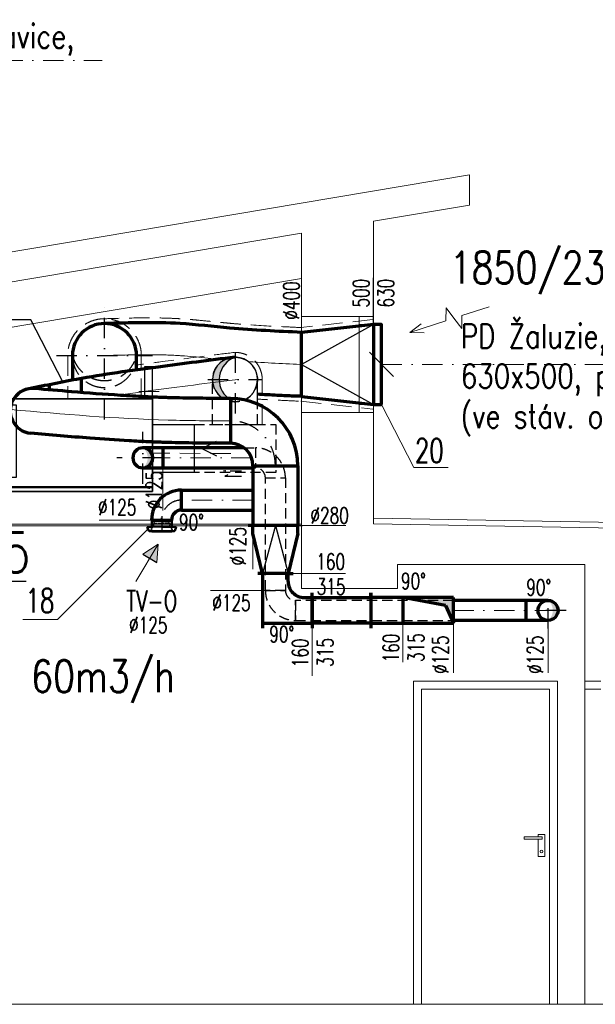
# Model space of a CAD drawing. Header units: millimetres. Extents: x -17045 to 252927, y -178787 to -18768.
# Tile 45 of 46: x 242824 to 246419, y -95563 to -89412. Entities that reach past the tile are written whole.
import ezdxf
from ezdxf.enums import TextEntityAlignment as Align

# ---------------------------------------------------------------- set-up
doc = ezdxf.new("R2010")
doc.units = ezdxf.units.MM
doc.header["$LTSCALE"] = 10
for name, pattern in [('DASHDOT', [25.4, 12.7, -6.35, 0, -6.35]), ('DASHED', [19.049999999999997, 12.7, -6.35]), ('GESTRICHELT', [0.75, 0.5, -0.25]), ('STRICHPUNKT', [25.4, 12.7, -6.35, 0, -6.35])]:
    doc.linetypes.add(name, pattern=pattern)
for name, color, linetype, lineweight in [('1_pismo', 4, 'Continuous', 25), ('Popis1', 3, 'Continuous', 30), ('Potrubi_izolace1', 7, 'DASHED', 18), ('TB_23_UT_2NP_DSP', 7, 'Continuous', 5), ('V-sipky', 7, 'Continuous', 40), ('V-tvarovky', 1, 'Continuous', 70), ('V_FLEXI', 90, 'IZOLACE', 18), ('VZT rozměry', 6, 'Continuous', 30), ('VZT text', 100, 'Continuous', 30), ('VZT_BLOKY', 10, 'Continuous', 53), ('VZT_DIMENZE', 120, 'Continuous', 20), ('VZT_OSA', 255, 'DASHDOT', 13), ('VZT_pozice 02', 30, 'Continuous', 20)]:
    doc.layers.add(name, color=color, linetype=linetype, lineweight=lineweight)
for name, color, linetype in [('PDF_Geometrie', 7, 'Continuous'), ('POPISY', 7, 'Continuous'), ('PRIPOJOVACI_HRDLA', 7, 'Continuous'), ('VLASTNI_ZARIZENI', 7, 'Continuous'), ('VZT značky', 170, 'Continuous'), ('xref', 8, 'Continuous')]:
    doc.layers.add(name, color=color, linetype=linetype)
doc.styles.get("Standard").update_dxf_attribs({"font": 'simplex.shx', "width": 0.8})
doc.linetypes.add('IZOLACE', pattern='A,0.00254,-2.54,[134,ltypeshp.shx,S=2.54,R=0,X=-2.54,Y=0],-5.08,[134,ltypeshp.shx,S=2.54,R=180,X=2.54,Y=0],-2.54', length=10.16254)

# ---------------------------------------------------------------- blocks, each defined once
blk = doc.blocks.new('řez A-A')
at = {"layer": 'PDF_Geometrie', "color": 9, "lineweight": 9}
for p, q in [((58598.62824353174, -36759.92607780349), (50843.9199518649, -38060.98794392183)), ((58598.62674392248, -36947.3832568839), (58598.62824353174, -36759.92607780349)), ((57999.03586482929, -37047.98081113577), (58598.62674392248, -36947.3832568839)), ((57999.03110421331, -37643.07692337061), (57999.03586482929, -37047.98081113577)), ((54021.74949451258, -37715.27812072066), (57549.3422207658, -37123.42924120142)), ((57549.3422207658, -37123.42924120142), (57549.33806374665, -37643.07332594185)), ((54021.74722482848, -37998.99774711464), (57549.33995108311, -37407.14869132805)), ((57549.33806374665, -37643.07332594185), (57549.33326718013, -38242.6634002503)), ((57549.33806374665, -37643.07332594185), (57999.03110421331, -37643.07692337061)), ((57909.09281340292, -37643.07620388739), (57909.0880168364, -38242.66627819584)), ((57909.09241368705, -37693.04229314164), (57999.03070449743, -37693.04301262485)), ((57999.03110421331, -37643.07692337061), (57999.02630764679, -38242.66699767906)), ((57909.08841654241, -38192.70142284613), (57999.02670735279, -38192.70214232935)), ((57549.32447347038, -39341.91242799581), (57549.33326718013, -38242.6634002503)), ((57549.33326718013, -38242.6634002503), (57999.02630764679, -38242.66699767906)), ((57999.02630764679, -38242.66699767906), (57999.0210202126, -38903.61750109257)), ((57999.0210202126, -38903.61750109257), (57999.02074041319, -38938.59355203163)), ((61926.33541442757, -38972.20039201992), (57999.0210202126, -38903.61750109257)), ((57999.02074041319, -38938.59355203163), (61926.33513215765, -39007.48526513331)), ((58148.91574692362, -39192.01930936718), (58148.91454777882, -39341.9172245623)), ((59318.11705281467, -39192.0286626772), (58148.91574692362, -39192.01930936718)), ((59318.11121699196, -39921.52993445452), (59318.11705281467, -39192.0286626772)), ((58148.91454777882, -39341.9172245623), (57549.32447347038, -39341.91242799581)), ((58248.82576486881, -41940.14126802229), (58248.8419133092, -39921.52138057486)), ((58248.8419133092, -39921.52138057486), (59148.22693662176, -39921.52857542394)), ((58298.79185410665, -41940.14166773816), (58298.80760283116, -39971.4878695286)), ((58298.80760283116, -39971.4878695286), (59098.26044766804, -39971.49426494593)), ((59098.26044766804, -39971.49426494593), (59098.24469894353, -41940.14806315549)), ((59148.22693662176, -39921.52857542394), (59148.21078818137, -41940.14846287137)), ((59318.09506855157, -41940.14982190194), (59318.11121699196, -39921.52993445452)), ((59318.11081727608, -39971.49602369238), (59418.04176188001, -39971.49682311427)), ((59318.11121699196, -39921.52993445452), (59418.04216159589, -39921.53073387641)), ((58940.29904028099, -40908.89558629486), (58940.29915133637, -40895.01321844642)), ((58940.29915133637, -40895.01321844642), (59052.56253604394, -40895.01411652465)), ((59027.55428504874, -40895.01391646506), (59027.5544053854, -40879.97135017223)), ((59027.5544053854, -40879.97135017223), (59068.34872262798, -40879.97167651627)), ((59052.56253604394, -40895.01411652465), (59052.56242498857, -40908.89648437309)), ((59068.34872262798, -40879.97167651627), (59068.34762345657, -41017.37251694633)), ((59052.56242498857, -40908.89648437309), (58940.29904028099, -40908.89558629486)), ((59027.55330621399, -41017.37219060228), (59027.55417399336, -40908.89628431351)), ((59068.34762345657, -41017.37251694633), (59027.55330621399, -41017.37219060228)), ((49894.53833635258, -41940.07443586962), (59467.99192611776, -41940.15102103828))]:
    blk.add_line(p, q, dxfattribs=at)
blk.add_circle((59047.95060473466, -40985.43343430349), 8.292749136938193, dxfattribs=at)
blk = doc.blocks.new('*U175', base_point=(62.5, 0))
at = {"linetype": 'ByBlock', "lineweight": -2}
blk.add_hatch(color=0, dxfattribs=at).paths.add_polyline_path([(0, 62.5, 0.414213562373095), (-62.5, 0, 0.414213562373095), (0, -62.5, -0.4806248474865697)])
at = {"color": 2, "linetype": 'DASHDOT', "lineweight": 25}
for points in [[(0, 112.5), (0, -112.5)], [(-112.5, 0), (112.5, 0)]]:
    blk.add_lwpolyline(points, dxfattribs=at)
at = {"color": 0, "linetype": 'ByBlock', "lineweight": -2}
blk.add_circle((0, 0), 62.5, dxfattribs=at)
blk = doc.blocks.new('*U176', base_point=(160, 0))
at = {"color": 0, "linetype": 'ByBlock', "lineweight": -2}
for p, q in [((0, 515), (0, 200)), ((160, 515), (0, 515)), ((50, 465), (160, 515)), ((160, 200), (160, 515)), ((50, 465), (0, 200)), ((0, 200), (0, 0)), ((0, 200), (160, 200)), ((160, 0), (160, 200)), ((0, 0), (-30, 0)), ((0, 0), (160, 0)), ((160, 0), (190, 0))]:
    blk.add_line(p, q, dxfattribs=at)
at = {"color": 0, "lineweight": -2}
for points in [[(50, 465), (0, 515), (0, 200)], [(50, 465), (160, 515), (0, 515)], [(50, 465), (160, 515), (160, 515)]]:
    blk.add_solid(points, dxfattribs=at)
blk = doc.blocks.new('*U177', base_point=(260, 260))
at = {"color": 0, "linetype": 'ByBlock', "lineweight": -2}
for p, q in [((-50, 260), (-50, 290)), ((260, 260), (-50, 260)), ((-50, 100), (-50, 260)), ((-50, 260), (-50, 260)), ((260, -50), (260, 260)), ((0, 100), (-50, 100)), ((-50, 100), (-50, 70)), ((-50, 100), (-50, 100)), ((100, 0), (100, -50)), ((100, -50), (70, -50)), ((100, -50), (260, -50)), ((100, -50), (100, -50)), ((260, -50), (260, -50)), ((260, -50), (290, -50))]:
    blk.add_line(p, q, dxfattribs=at)
blk.add_arc((0, 0), 100, 0, 90, dxfattribs=at)
blk = doc.blocks.new('TV')
at = {"layer": 'TB_23_UT_2NP_DSP', "color": 180, "linetype": 'ByBlock', "lineweight": 50}
for p, q in [((9700.22131678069, 4314.383134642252), (9677.923341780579, 4304.364912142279)), ((9700.21305428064, 4311.438160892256), (9701.08805428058, 4311.438160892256)), ((9701.08805428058, 4286.262443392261), (9701.08805428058, 4311.438160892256)), ((9672.277220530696, 4282.767122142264), (9672.277220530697, 4223.720179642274)), ((9675.213054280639, 4288.349559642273), (9675.213054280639, 4300.57345714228)), ((9675.213054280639, 4223.762443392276), (9675.213054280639, 4288.113960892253)), ((9743.963054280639, 4286.262443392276), (9701.08805428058, 4286.262443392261)), ((9672.277220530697, 4164.757764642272), (9672.277220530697, 4223.804708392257)), ((9675.213054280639, 4223.762443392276), (9675.213054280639, 4159.410925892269)), ((9675.213054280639, 4159.175328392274), (9675.213054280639, 4146.951430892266)), ((9700.221316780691, 4133.141753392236), (9677.92334178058, 4143.159975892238)), ((9700.213054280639, 4136.086725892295), (9701.08805428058, 4136.086725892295)), ((9743.96305428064, 4161.262443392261), (9701.08805428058, 4161.262443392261)), ((9701.08805428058, 4161.262443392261), (9701.08805428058, 4136.086725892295))]:
    blk.add_line(p, q, dxfattribs=at)
at = {"layer": 'TB_23_UT_2NP_DSP', "color": 7, "linetype": 'ByBlock', "lineweight": 25}
for p, q in [((9700.213054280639, 4223.762443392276), (9700.213054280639, 4314.387443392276)), ((9701.08805428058, 4223.762443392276), (9701.088054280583, 4283.528536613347)), ((9743.963054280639, 4223.762443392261), (9743.963054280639, 4286.262443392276)), ((9700.213054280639, 4223.762443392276), (9700.213054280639, 4133.137443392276)), ((9701.08805428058, 4223.762443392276), (9701.08805428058, 4161.262443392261)), ((9743.963054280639, 4223.762443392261), (9743.96305428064, 4161.262443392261)), ((9743.965033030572, 4225.369364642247), (9758.585573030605, 4225.369364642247)), ((9743.965033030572, 4222.155523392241), (9758.585573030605, 4222.155523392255)), ((9758.585573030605, 4225.369364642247), (9758.585573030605, 4223.72017964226)), ((9758.585573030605, 4222.155523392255), (9758.585573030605, 4223.804708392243))]:
    blk.add_line(p, q, dxfattribs=at)
at = {"layer": 'TB_23_UT_2NP_DSP', "color": 7, "linetype": 'GESTRICHELT', "lineweight": 25}
for p, q in [((9678.5030005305, 4293.50049464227), (9737.362206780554, 4267.512443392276)), ((9681.033495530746, 4288.492599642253), (9724.392371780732, 4269.512650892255)), ((9724.392371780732, 4269.512650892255), (9724.392371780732, 4223.72017964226)), ((9737.362206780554, 4267.512443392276), (9737.362206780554, 4223.762443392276)), ((9724.392371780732, 4178.012237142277), (9724.392371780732, 4223.804708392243)), ((9737.362206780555, 4180.012443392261), (9737.362206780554, 4223.762443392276)), ((9678.5030005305, 4154.024393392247), (9737.362206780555, 4180.012443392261)), ((9681.033495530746, 4159.032288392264), (9724.392371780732, 4178.012237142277))]:
    blk.add_line(p, q, dxfattribs=at)
at = {"layer": 'TB_23_UT_2NP_DSP', "color": 7, "linetype": 'STRICHPUNKT', "lineweight": 25}
blk.add_line((9769.197250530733, 4223.76244339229), (9669.447436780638, 4223.762443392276), dxfattribs=at)
at = {"layer": 'TB_23_UT_2NP_DSP', "color": 41, "linetype": 'ByBlock', "lineweight": 200}
blk.add_line((9700.213054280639, 4223.762443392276), (9700.213054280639, 4223.762443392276), dxfattribs=at)
blk.add_line((9700.213054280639, 4223.762443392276), (9700.213054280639, 4223.762443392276), dxfattribs=at)
at = {"layer": 'TB_23_UT_2NP_DSP', "color": 180, "linetype": 'ByBlock', "lineweight": 50}
for centre, start, end in [((9678.527220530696, 4282.767122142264), 125.5758580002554, 180), ((9681.286073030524, 4299.096654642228), 122.5501100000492, 179.1284499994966), ((9678.527220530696, 4164.757764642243), 180, 234.4241419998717), ((9681.286073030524, 4148.428233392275), 180.8715499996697, 237.4498899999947)]:
    blk.add_arc(centre, 6.249999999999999, start, end, dxfattribs=at)
at = {"layer": 'TB_23_UT_2NP_DSP', "color": 7, "linetype": 'GESTRICHELT', "lineweight": 25}
for centre, start, end in [((9681.286073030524, 4299.096654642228), 183.8169559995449, 243.5580050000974), ((9678.527220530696, 4282.767122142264), 66.3590440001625, 109.017755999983), ((9681.286073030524, 4148.428233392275), 116.4419949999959, 176.1830439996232), ((9678.527220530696, 4164.757764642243), 250.9822439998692, 293.640955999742)]:
    blk.add_arc(centre, 6.249999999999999, start, end, dxfattribs=at)
blk = doc.blocks.new('*U179', base_point=(6.3e-15, 62.5))
at = {"color": 0, "lineweight": -2}
for p, q in [((1.87e-14, 187.5), (6.3e-15, 62.5)), ((1.87e-14, 187.5), (1.875e-14, 187.5)), ((6.3e-15, 62.5), (6.25e-15, 62.5)), ((62.5, 0), (187.5, 0)), ((62.5, 0), (62.5, 0)), ((187.5, 0), (187.5, 0))]:
    blk.add_line(p, q, dxfattribs=at)
at = {"color": 2, "linetype": 'DASHDOT', "lineweight": 25}
for p, q in [((1.25e-14, 125), (1.25e-14, 125)), ((125, 0), (125, 0))]:
    blk.add_line(p, q, dxfattribs=at)
at = {"color": 0, "lineweight": -2}
for radius in [187.5, 62.5]:
    blk.add_arc((0, 0), radius, 0, 90, dxfattribs=at)
at = {"color": 2, "linetype": 'DASHDOT', "lineweight": 25}
blk.add_arc((0, 0), 125, 0, 90, dxfattribs=at)
blk = doc.blocks.new('*U201', base_point=(1.4e-14, 140))
at = {"color": 0, "lineweight": -2}
for p, q in [((4.2e-14, 420), (1.4e-14, 140)), ((4.2e-14, 420), (4.2e-14, 420)), ((1.4e-14, 140), (1.4e-14, 140)), ((140, 0), (420, 0)), ((140, 0), (140, 0)), ((420, 0), (420, 0))]:
    blk.add_line(p, q, dxfattribs=at)
at = {"color": 2, "linetype": 'DASHDOT', "lineweight": 25}
for p, q in [((2.8e-14, 280), (2.8e-14, 280)), ((280, 0), (280, 0))]:
    blk.add_line(p, q, dxfattribs=at)
at = {"color": 0, "lineweight": -2}
for radius in [420, 140]:
    blk.add_arc((0, 0), radius, 0, 90, dxfattribs=at)
at = {"color": 2, "linetype": 'DASHDOT', "lineweight": 25}
blk.add_arc((0, 0), 280, 0, 90, dxfattribs=at)
blk = doc.blocks.new('*U203', base_point=(187.5, 62.5))
at = {"linetype": 'ByBlock', "lineweight": -2}
blk.add_hatch(color=0, dxfattribs=at).paths.add_polyline_path([(125, 125, 0.9999999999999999), (125, 0, -0.4806248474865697)])
at = {"color": 2, "linetype": 'DASHDOT', "lineweight": 25}
for p, q in [((125, 225), (125, -100)), ((0, 62.5), (287.5, 62.5))]:
    blk.add_line(p, q, dxfattribs=at)
at = {"color": 0, "linetype": 'ByBlock', "lineweight": -2}
for p, q in [((0, 0), (0, 125)), ((125, 125), (0, 125)), ((0, 0), (125, 0))]:
    blk.add_line(p, q, dxfattribs=at)
for start, end in [(90, 270), (270, 90)]:
    blk.add_arc((125, 62.5), 62.5, start, end, dxfattribs=at)
blk = doc.blocks.new('JEDNOTKA_1_-_DRU-2017-1848_L')
at = {"layer": 'PRIPOJOVACI_HRDLA'}
for p, q in [((3730, 1205), (3730, 1205)), ((3730, 1205), (3730, 1205)), ((3730, 1205), (3730, 1205)), ((3775, -307), (3729, -399)), ((3775, -307), (3775, -491)), ((3775, -307), (3821, -399))]:
    blk.add_line(p, q, dxfattribs=at)
for points in [[(3955, 850), (3505, 850), (3505, 1560), (3955, 1560)], [(3625, 0), (3625, -260), (3925, -260), (3925, 0)]]:
    blk.add_3dface(points, dxfattribs=at)
at = {"layer": 'VLASTNI_ZARIZENI'}
for p in [(3465, 1508), (3315, 1508)]:
    blk.add_line(p, (3315, 1508), dxfattribs=at)
for points, invisible_edges in [([(3265, 1550), (3265, 1600), (3465, 1600)], 12), ([(3265, 1550), (3465, 1600), (3465, 1550)], 5), ([(3265, 0), (3265, 50), (3465, 50)], 12), ([(3265, 0), (3465, 50), (3465, 0)], 5)]:
    blk.add_3dface(points, dxfattribs=dict(at, invisible_edges=invisible_edges))
for points in [[(3465, 0), (3465, 1600), (3465, 1600), (3465, 0)], [(4015, 0), (4015, 1600), (3465, 1600), (3465, 0)], [(4015, 1600), (4015, 0), (3465, 0), (3465, 1600)], [(4015, 1600), (4015, 1600), (3465, 1600)], [(4015, 0), (4015, 1600), (4015, 1600), (4015, 0)], [(4015, 0), (4015, 1600), (4015, 1600), (4015, 0)], [(4015, 0), (4015, 1600), (4045, 1600), (4045, 0)], [(4015, 1600), (4015, 0), (4045, 0), (4045, 1600)], [(4015, 1600), (4015, 1600), (4045, 1600)], [(4020, 0), (4020, 1600), (4020, 1600), (4020, 0)], [(4045, 0), (4045, 1600), (4020, 1600), (4020, 0)], [(4045, 1600), (4045, 0), (4020, 0), (4020, 1600)], [(4045, 1600), (4045, 1600), (4020, 1600)], [(4045, 0), (4045, 1600), (4045, 1600), (4045, 0)], [(4045, 0), (4045, 1600), (4045, 1600), (4045, 0)], [(4015, 0), (4015, 0), (3465, 0)], [(4015, 0), (4015, 0), (4045, 0)], [(4045, 0), (4045, 0), (4020, 0)]]:
    blk.add_3dface(points, dxfattribs=at)
at = {"layer": 'POPISY'}
for s, width, p, p2 in [('e2', 0.6057692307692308, (3844, 991), (3940, 991)), ('i1', 0.9940828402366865, (3905, -555), (3969, -555))]:
    blk.add_text(s, height=104, dxfattribs=dict(at, width=width)).set_placement(p, p2, align=Align.FIT)
blk = doc.blocks.new('*U210', base_point=(620.0529339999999, 76.999998))
at = {"color": 0, "linetype": 'ByBlock', "lineweight": 0}
for p, q in [((278.000029, 76.999998), (304.513255, 153.999998)), ((331.026481, 76.999998), (304.513255, 153.999998)), ((100.000029, 76.999998), (278.000029, 76.999998)), ((331.026481, 76.999998), (357.539708, -2e-06)), ((357.539708, -2e-06), (384.052934, 76.999998)), ((384.052934, 76.999998), (620.0529339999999, 76.999998)), ((620.0529339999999, 76.999998), (535.879199, 107.513298)), ((620.0529339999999, 76.999998), (535.879199, 46.486697))]:
    blk.add_line(p, q, dxfattribs=at)

msp = doc.modelspace()

# ---------------------------------------------------------------- hatches: boundary and pattern name
at = {"lineweight": -2}
h = msp.add_hatch(color=0, dxfattribs=at)
edge = h.paths.add_edge_path()
edge.add_line((244092.9520392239, -91778.24454764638), (244110.5300008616, -91778.31249200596))
edge.add_line((244110.5300008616, -91778.31249200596), (244128.1231209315, -91778.37718182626))
edge.add_arc((244218.7759152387, -91660.55498152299), 148.6606874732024, 109.6542824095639, 232.42519663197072, ccw=False)
edge.add_arc((244168.7759152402, -91660.55538151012), 140.0000000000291, 90.00045835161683, 237.2074360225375)
at = {"layer": 'VZT značky', "extrusion": (0, 0, -1)}
h = msp.add_hatch(color=256, dxfattribs=at)
h.dxf.hatch_style = 1
h.paths.add_polyline_path([(-243689.2743662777, -92689.48857804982), (-243636.3258654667, -92776.66917372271), (-243679.9161633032, -92803.14342412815)])
h.paths.add_polyline_path([(-243689.2743662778, -92689.48857804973), (-243592.7355676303, -92750.19492331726), (-243636.3258654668, -92776.66917372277)])

# ---------------------------------------------------------------- linework, layer by layer
at = {"color": 2, "linetype": 'DASHDOT', "lineweight": 25}
for p, q in [((243353.777915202, -91910.56190129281), (243353.7723153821, -91210.56190131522)), ((243053.7747153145, -91510.56430122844), (243653.7747152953, -91510.55950138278)), ((244168.7745552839, -91490.55538151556), (244168.7781551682, -91940.55538150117)), ((243998.7759152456, -91660.5567414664), (244338.7759152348, -91660.55402155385)), ((244295.9233380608, -92149.19260828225), (244295.9233380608, -92149.19260828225)), ((244420.9243380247, -92274.19160831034), (244420.9243380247, -92274.19160831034)), ((244420.9299631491, -92977.35488371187), (244420.9299631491, -92977.35488371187)), ((244420.9299631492, -92977.3548837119), (244420.9299631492, -92977.3548837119))]:
    msp.add_line(p, q, dxfattribs=at)
at = {"color": 0, "lineweight": -2}
msp.add_line((244308.777138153, -91813.42382838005), (244308.7759152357, -91660.55426154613), dxfattribs=at)
at = {"color": 0, "linetype": 'ByBlock', "lineweight": -2}
for p, q in [((244280.9267232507, -92572.35510371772), (244280.9267232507, -92572.35510371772)), ((244560.9267232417, -92572.35286378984), (244590.9267232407, -92572.35262379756)), ((244560.9267232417, -92572.35286378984), (244560.9267232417, -92572.35286378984)), ((244340.9291231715, -92872.35462372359), (244340.9291231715, -92872.35462372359)), ((244340.9291231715, -92872.35462372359), (244340.9291231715, -92872.35462372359)), ((244500.9291231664, -92872.35334376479), (244500.9291231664, -92872.35334376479)), ((244500.9291231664, -92872.35334376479), (244500.9291231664, -92872.35334376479))]:
    msp.add_line(p, q, dxfattribs=at)
at = {"color": 2, "linetype": 'DASHED', "lineweight": 25}
for centre, radius, start, end in [((243353.7743153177, -91460.56190130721), 206.155281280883, 194.0367018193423, 345.9642148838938), ((243353.7747153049, -91510.56190130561), 200, 180.0004583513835, 0.0004583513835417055)]:
    msp.add_arc(centre, radius, start, end, dxfattribs=at)
at = {"color": 0, "lineweight": -2}
for centre, radius, start, end in [((244168.7759152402, -91660.55538151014), 139.9999999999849, 294.9339154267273, 237.2074360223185), ((244218.7759152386, -91660.55498152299), 148.660687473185, 109.654282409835, 232.4251966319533)]:
    msp.add_arc(centre, radius, start, end, dxfattribs=at)
at = {"layer": '1_pismo'}
for points in [[(243094.2027135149, -91675.46077059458), (242894.1834431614, -91286.91005926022), (242543.7216415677, -91286.91566646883)], [(245159.1658847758, -91640.99764632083), (245008.1845811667, -91490.02143718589)], [(242865.2554082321, -92922.62317300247), (242704.6465009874, -92922.62445783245), (242422.2553060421, -92360.56935324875)]]:
    msp.add_lwpolyline(points, dxfattribs=at)
at = {"layer": 'Potrubi_izolace1'}
for points in [[(243583.7768752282, -91780.56006135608), (243583.7747152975, -91510.56006136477, 0.414213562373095), (243353.7728753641, -91280.56190131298, 0.414213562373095), (243123.7747153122, -91510.56374124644), (243123.776875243, -91780.56374123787)], [(244338.7781551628, -91940.5540215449), (244338.7759152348, -91660.55402155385, 0.414213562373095), (244168.7745552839, -91490.55538151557)]]:
    msp.add_lwpolyline(points, format="xyb", dxfattribs=at)
for points in [[(245030.3580505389, -91285.6936783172), (244580.6654100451, -91335.69367831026)], [(244580.6686157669, -91795.32620580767), (245030.3620562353, -91845.32620581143)], [(244141.8313492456, -92122.35864656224), (243620.1800895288, -92119.33097194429)]]:
    msp.add_lwpolyline(points, dxfattribs=at)
for points, knots in [([(244585.301879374, -91335.53905251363), (244543.1662830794, -91333.68147638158), (244501.0672093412, -91331.82544345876), (244374.9092892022, -91325.80148519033), (244290.9899400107, -91321.17690883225), (244186.6667134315, -91313.13140349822), (244166.0148113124, -91311.42600873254), (244136.5345356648, -91308.8042270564), (244127.6897905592, -91307.99252625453), (244109.9844993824, -91306.32772215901), (244101.1263872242, -91305.47510725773), (244074.5347140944, -91302.8746231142), (244056.7838217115, -91301.08408707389), (244003.4541639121, -91295.68682257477), (243967.7984918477, -91292.05399741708), (243914.4870936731, -91287.17339073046), (243896.925525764, -91285.65424955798), (243864.7511104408, -91283.11865924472), (243850.1483909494, -91282.06068311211), (243827.2070406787, -91280.58617125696), (243818.8845279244, -91280.09090877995), (243802.2463437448, -91279.17925518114), (243793.9279277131, -91278.7621920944), (243768.975048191, -91277.6208610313), (243752.3429563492, -91277.00644765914), (243702.4587613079, -91275.55129012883), (243669.2187658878, -91275.09856662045), (243569.5665352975, -91274.88396611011), (243503.2220055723, -91276.26466529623), (243408.9378528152, -91278.86628398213), (243380.8840099, -91279.72151800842), (243352.859021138, -91280.57583068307)], [0, 0, 0, 0, 126.5051309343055, 126.5051309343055, 379.5153928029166, 379.5153928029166, 442.0245635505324, 442.0245635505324, 468.8208383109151, 468.8208383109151, 495.6171130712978, 495.6171130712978, 549.2096625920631, 549.2096625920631, 656.3947616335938, 656.3947616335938, 708.9148119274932, 708.9148119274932, 752.4394645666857, 752.4394645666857, 777.1829140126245, 777.1829140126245, 801.9263634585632, 801.9263634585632, 851.4132623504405, 851.4132623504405, 950.3870601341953, 950.3870601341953, 1148.334655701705, 1148.334655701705, 1232.287932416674, 1232.287932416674, 1232.287932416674, 1232.287932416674]), ([(244165.0461323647, -91490.78799881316), (244112.6437363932, -91497.35192390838), (244060.233463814, -91503.91683245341), (243902.9896505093, -91523.73997466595), (243798.1431045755, -91537.12658820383), (243651.0145279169, -91556.62410749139), (243608.7112550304, -91562.30869171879), (243562.1977657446, -91568.7410122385), (243557.9864536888, -91569.32503547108), (243553.7751900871, -91569.9107827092)], [0, 0, 0, 0, 158.4519031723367, 158.4519031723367, 475.3557095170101, 475.3557095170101, 603.2023997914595, 603.2023997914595, 615.9300350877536, 615.9300350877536, 615.9300350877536, 615.9300350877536]), ([(243694.9205721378, -91735.65908692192), (243691.7594937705, -91735.59683430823), (243688.5911863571, -91735.53936782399), (243667.1611569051, -91735.18313790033), (243648.6709564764, -91735.03464566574), (243604.9751875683, -91734.99722531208), (243579.5810493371, -91735.211663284), (243553.7765155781, -91735.60249010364)], [882.9033697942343, 882.9033697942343, 882.9033697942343, 882.9033697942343, 893.7369775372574, 893.7369775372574, 956.0137518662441, 956.0137518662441, 1039.032183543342, 1039.032183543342, 1039.032183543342, 1039.032183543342]), ([(244565.0421479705, -91795.0926873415), (244519.5179048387, -91793.08572043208), (244473.3811690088, -91791.05320007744), (244387.1946610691, -91786.88532204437), (244347.315596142, -91784.81471126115), (244307.0203766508, -91782.45167671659)], [0, 0, 0, 0, 136.6817673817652, 136.6817673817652, 252.062141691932, 252.062141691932, 252.062141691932, 252.062141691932])]:
    msp.add_open_spline(points, degree=3, knots=knots, dxfattribs=at)
at = {"layer": 'TB_23_UT_2NP_DSP', "color": 40, "linetype": 'ByBlock', "lineweight": 70}
msp.add_lwpolyline([(245083.6772329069, -91815.50954174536), (245083.6732330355, -91315.50954176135), (245033.6732330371, -91315.50994174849), (245033.6772329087, -91815.50994173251), (245083.6772329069, -91815.50954174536)], dxfattribs=at)
at = {"layer": 'V-tvarovky'}
for p, q in [((243153.7747153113, -91510.56350125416), (243153.7759433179, -91664.069258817)), ((243553.775432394, -91600.20011241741), (243553.7747152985, -91510.56030135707)), ((244280.9267232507, -92572.35510371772), (244250.9267232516, -92572.35534371)), ((244560.9267232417, -92572.35286378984), (244280.9267232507, -92572.35510371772)), ((244280.9271232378, -92622.35510371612), (244280.9267232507, -92572.35510371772)), ((244340.9291231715, -92872.35462372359), (244280.9271232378, -92622.35510371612)), ((244560.9271232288, -92622.35286378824), (244500.9291231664, -92872.35334376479)), ((244560.9271232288, -92622.35286378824), (244560.9267232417, -92572.35286378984)), ((244500.9291231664, -92872.35334376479), (244340.9291231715, -92872.35462372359))]:
    msp.add_line(p, q, dxfattribs=at)
at = {"layer": 'V-tvarovky', "linetype": 'DASHED', "lineweight": 25, "ltscale": 0.5}
for p, q in [((244028.7781551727, -91940.55650146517), (244028.7759152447, -91660.55650147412)), ((244308.7781551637, -91940.55426153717), (244308.777138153, -91813.42382838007)), ((244028.7781551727, -91940.55650146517), (244140.9216690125, -91940.5556043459)), ((244168.7781551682, -91940.55538150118), (244308.7781551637, -91940.55426153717)), ((244295.9228380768, -92086.69260828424), (244295.9238380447, -92211.69260828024)), ((244358.4243380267, -92274.1921082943), (244483.4243380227, -92274.1911083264)), ((244483.4299631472, -92977.35438372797), (244358.4299631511, -92977.35538369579)), ((244358.4299631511, -92977.3553836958), (244483.4299631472, -92977.35438372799)), ((244358.4299631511, -92977.35538369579), (244358.4299631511, -92977.35538369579)), ((244483.4299631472, -92977.35438372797), (244483.4299631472, -92977.35438372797)), ((244545.9314630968, -93164.85388373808), (244545.930463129, -93039.85388374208)), ((244545.930463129, -93039.85388374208), (244545.930463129, -93039.85388374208)), ((244545.9309631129, -93102.35388374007), (244545.9309631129, -93102.35388374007)), ((244545.9314630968, -93164.85388373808), (244545.9314630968, -93164.85388373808))]:
    msp.add_line(p, q, dxfattribs=at)
at = {"layer": 'V-tvarovky'}
for points in [[(245033.6732330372, -91315.50994174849), (244583.9805925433, -91365.50994174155)], [(244583.9837924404, -91765.50994172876), (244583.9805925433, -91365.50994174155)], [(243007.9153226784, -91692.70733196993), (243007.9155762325, -91724.4026036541)], [(243207.9150145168, -91654.18506538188), (243207.9157107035, -91741.21119801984)], [(244583.9837924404, -91765.50994172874), (245033.6772329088, -91815.50994173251)], [(244225.2812616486, -92086.69317339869), (243718.1294866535, -92086.69723048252), (243718.1304866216, -92211.69723047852), (244280.9238380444, -92211.69272827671)], [(244280.9237318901, -92198.42301232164), (244280.9267232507, -92572.35510371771)], [(244560.9237318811, -92198.42077239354), (244560.9267232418, -92572.35286378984)], [(243834.8478586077, -92350.83540475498), (244280.9249511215, -92350.83183625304)], [(243834.8488585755, -92475.83540475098), (244280.9259510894, -92475.83183624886)], [(244340.9300831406, -92992.35462371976), (244340.931843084, -93212.3546237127)], [(245017.5532806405, -92992.34921090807), (245017.555040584, -93212.34921090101)], [(245017.5548005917, -93182.34921090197), (244650.9316030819, -93182.35214379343), (244650.930323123, -93022.35214379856), (245017.5535206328, -93022.34921090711)], [(246123.448322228, -93039.84126400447), (246123.448322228, -93039.84126400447), (245532.5536606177, -93039.84599100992)], [(245984.4727211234, -93039.84237577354), (245984.4737210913, -93164.84237576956)], [(246123.4488222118, -93164.84126400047), (246123.4493221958, -93164.84126400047), (245532.5546605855, -93164.8459910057)]]:
    msp.add_lwpolyline(points, dxfattribs=at)
at = {"layer": 'V-tvarovky', "lineweight": 30}
for points in [[(245033.6732330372, -91315.50994174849), (244583.9821924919, -91565.50994173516)], [(244583.9821924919, -91565.50994173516), (245033.6772329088, -91815.50994173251)], [(244420.9267232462, -92572.35398375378), (244340.9291231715, -92872.35462372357)], [(244420.9267232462, -92572.35398375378), (244500.9291231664, -92872.35334376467)]]:
    msp.add_lwpolyline(points, dxfattribs=at)
at = {"layer": 'V-tvarovky', "linetype": 'DASHED', "lineweight": 25, "ltscale": 0.5}
for points in [[(243913.7781551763, -91940.55742143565), (244423.77815516, -91940.55334156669), (244423.7805550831, -92240.55334155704), (243913.7805550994, -92240.55742142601)], [(244225.2812616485, -92086.69317339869), (244295.9228380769, -92086.69260828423)], [(244280.9238380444, -92211.69272827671), (244295.9238380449, -92211.69260828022)], [(244358.4299631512, -92977.35538369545), (244358.4243380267, -92274.1921082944)], [(244483.4243380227, -92274.1911083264), (244483.4299631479, -92977.35438372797)], [(245532.5536606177, -93039.84599100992), (244545.930463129, -93039.85388374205), (244545.931463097, -93164.85388373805), (245532.5546605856, -93164.84599100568)]]:
    msp.add_lwpolyline(points, dxfattribs=at)
msp.add_circle((244168.7759152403, -91660.55538151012), 140.0000000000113, dxfattribs=at)
at = {"layer": 'V-tvarovky'}
for centre, radius, start, end in [((243353.7747153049, -91510.56190130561), 200, 0.0004583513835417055, 180.0004583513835), ((242905.2429795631, -91855.99672004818), 140, 85.01381370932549, 265.0138627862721)]:
    msp.add_arc(centre, radius, start, end, dxfattribs=at)
at = {"layer": 'V-tvarovky', "linetype": 'DASHED', "lineweight": 25, "ltscale": 0.5}
for centre, radius, start, end in [((244218.7759152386, -91660.55498152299), 148.660687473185, 238.4183844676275, 250.3466342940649), ((244295.9243380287, -92274.19260827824), 187.5, 0.0004583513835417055, 90.00045835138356), ((244295.9243380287, -92274.19260827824), 62.5, 0.0004583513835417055, 90.00045835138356), ((244545.9299631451, -92977.35388374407), 187.5, 180.0004583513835, 270.0004583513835), ((244545.9299631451, -92977.35388374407), 62.5, 180.0004583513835, 270.0004583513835)]:
    msp.add_arc(centre, radius, start, end, dxfattribs=at)
at = {"layer": 'V-tvarovky'}
for points in [[(244583.9805925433, -91365.50994174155), (244136.9911973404, -91338.95987363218), (243825.6187037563, -91310.55812666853), (243353.7731153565, -91310.56190131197)], [(244168.7747952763, -91520.5553815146), (243688.099411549, -91581.97318503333), (243179.4982532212, -91659.31330216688), (242860.5535047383, -91723.32098436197)]]:
    msp.add_spline(points, degree=3, dxfattribs=at)
for points, knots in [([(244141.4236792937, -91778.42503298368), (244097.1345102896, -91778.2661643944), (244052.9878452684, -91778.10758921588), (243981.0326403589, -91777.62970249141), (243953.1358449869, -91777.39012882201), (243869.6290447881, -91776.40827816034), (243814.2027052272, -91775.40244430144), (243746.3890552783, -91773.40820295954), (243733.7471214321, -91773.0033626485), (243708.4496443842, -91772.12985626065), (243695.7966373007, -91771.66129423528), (243657.8246087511, -91770.16453372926), (243632.4925781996, -91769.04525683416), (243556.4429123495, -91765.35807514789), (243505.671686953, -91762.46075468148), (243353.1321773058, -91752.73317460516), (243251.1381033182, -91744.86627330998), (243071.8705453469, -91730.00189854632), (242994.7406196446, -91723.2731321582), (242917.4110552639, -91716.52651558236)], [0, 0, 0, 0, 132.8309591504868, 132.8309591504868, 217.2312090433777, 217.2312090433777, 386.0317088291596, 386.0317088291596, 424.7149304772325, 424.7149304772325, 463.3981521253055, 463.3981521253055, 540.7645954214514, 540.7645954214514, 695.4974820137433, 695.4974820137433, 1004.963255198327, 1004.963255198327, 1237.667476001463, 1237.667476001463, 1237.667476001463, 1237.667476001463]), ([(244583.9821924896, -91765.12179811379), (244541.5745508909, -91764.02896347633), (244516.6161026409, -91762.9287817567), (244451.7445702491, -91759.98658510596), (244411.5809591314, -91758.08638027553), (244350.3681779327, -91754.86996470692), (244329.6246361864, -91753.72571858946), (244308.776650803, -91752.5031291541)], [0, 0, 0, 0, 74.4257153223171, 74.4257153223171, 192.1691570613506, 192.1691570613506, 252.062141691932, 252.062141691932, 252.062141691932, 252.062141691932]), ([(244140.4193046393, -92058.42323160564), (244096.6911913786, -92058.26637556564), (244052.8241614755, -92058.10922815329), (243980.5036259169, -92057.63447689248), (243952.1284701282, -92057.39396545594), (243866.8408235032, -92056.40187485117), (243809.7660751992, -92055.38016683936), (243742.2584001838, -92053.40985288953), (243732.0286452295, -92053.09045486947), (243711.5826970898, -92052.411609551), (243701.3638948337, -92052.05213692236), (243670.7199253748, -92050.91586207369), (243650.3071962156, -92050.08120435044), (243589.1181060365, -92047.36409915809), (243548.3908502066, -92045.26854342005), (243426.3999005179, -92038.27490384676), (243345.327050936, -92032.67022836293), (243140.1416802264, -92017.02506055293), (243016.3547137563, -92006.22246950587), (242893.0749038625, -91995.46692451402)], [0, 0, 0, 0, 131.1482549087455, 131.1482549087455, 215.5577356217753, 215.5577356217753, 384.3766970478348, 384.3766970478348, 414.5211124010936, 414.5211124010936, 444.6655277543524, 444.6655277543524, 504.95435846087, 504.95435846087, 625.5320198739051, 625.5320198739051, 866.6873426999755, 866.6873426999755, 1237.667476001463, 1237.667476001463, 1237.667476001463, 1237.667476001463])]:
    msp.add_open_spline(points, degree=3, knots=knots, dxfattribs=at)
at = {"layer": 'V_FLEXI', "ltscale": 1.5}
for points, knots in [([(244103.4598375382, -91536.7256193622), (244093.4292342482, -91535.79275907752), (244083.4539744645, -91534.83907104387), (244048.1028423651, -91531.39698089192), (244023.0322288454, -91528.84101200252), (243973.5959216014, -91523.84164873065), (243949.2302450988, -91521.39825886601), (243901.1927391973, -91516.87407487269), (243877.521046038, -91514.79330075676), (243845.6676380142, -91512.35506685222), (243837.1892149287, -91511.74185967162), (243824.8229611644, -91510.90780996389), (243820.8995722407, -91510.65219245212), (243813.738585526, -91510.20307833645), (243810.498590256, -91510.00651482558), (243804.005181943, -91509.62586962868), (243800.7551131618, -91509.44195726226), (243790.994808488, -91508.90907316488), (243784.474473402, -91508.57895517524), (243764.8730692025, -91507.66096790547), (243751.7515896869, -91507.14547798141), (243712.2259569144, -91505.86369373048), (243685.6604948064, -91505.36230324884), (243612.4724629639, -91504.76931750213), (243565.4249241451, -91505.24951293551), (243470.1037346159, -91507.15682618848), (243421.830685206, -91508.58388636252), (243368.6062194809, -91510.20263531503), (243364.2389893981, -91510.33576562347), (243359.8670768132, -91510.4690388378)], [462.845570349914, 462.845570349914, 462.845570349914, 462.845570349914, 492.0290037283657, 492.0290037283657, 566.8396488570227, 566.8396488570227, 641.6502939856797, 641.6502939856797, 716.4609391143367, 716.4609391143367, 743.7955285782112, 743.7955285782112, 756.544810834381, 756.544810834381, 767.1241654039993, 767.1241654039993, 777.7035199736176, 777.7035199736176, 798.8622291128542, 798.8622291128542, 841.1796473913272, 841.1796473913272, 925.8144839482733, 925.8144839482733, 1072.502831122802, 1072.502831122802, 1219.191178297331, 1219.191178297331, 1232.287932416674, 1232.287932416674, 1232.287932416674, 1232.287932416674]), ([(244575.1720136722, -91565.31586992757), (244545.80054875, -91564.021009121), (244516.3107756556, -91562.72103792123), (244427.4966206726, -91558.64751795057), (244367.8272506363, -91555.70162162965), (244289.4674924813, -91550.99061441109), (244271.1693501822, -91549.83132569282), (244252.8322082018, -91548.59762334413)], [0, 0, 0, 0, 88.18294607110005, 88.18294607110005, 264.5488382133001, 264.5488382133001, 318.1269507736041, 318.1269507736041, 318.1269507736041, 318.1269507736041])]:
    msp.add_open_spline(points, degree=3, knots=knots, dxfattribs=at)
at = {"layer": 'V_FLEXI'}
msp.add_open_spline([(244186.1752221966, -91659.46983412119), (244140.0217189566, -91665.2510227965), (244093.8967288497, -91671.02864883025), (243955.6145228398, -91688.4363656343), (243863.550097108, -91700.14139846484), (243750.155452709, -91714.98375978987), (243728.6903237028, -91717.81219658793), (243664.3190068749, -91726.35960621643), (243621.5083946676, -91732.1309162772), (243536.1359715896, -91743.9963195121), (243493.5733789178, -91750.09051905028), (243447.1934000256, -91757.02566459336), (243443.2353496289, -91757.61986023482), (243439.278549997, -91758.21629408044)], degree=3, knots=[0, 0, 0, 0, 139.5567948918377, 139.5567948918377, 418.6703846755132, 418.6703846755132, 483.8713122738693, 483.8713122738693, 614.2731674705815, 614.2731674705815, 744.6750226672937, 744.6750226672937, 756.8459298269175, 756.8459298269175, 756.8459298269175, 756.8459298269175], dxfattribs=at)
msp.add_spline([(244140.9214919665, -91918.42413229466), (243751.7481987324, -91913.6256518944), (242767.9652686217, -91847.97681169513)], degree=3, dxfattribs=at)
at = {"layer": 'VZT značky', "linetype": 'ByBlock', "lineweight": 13, "extrusion": (0, 0, -1)}
for q in [(243548.5811317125, -92921.14235121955), (243592.7355676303, -92750.19492331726), (243679.9161633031, -92803.14342412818)]:
    msp.add_line((243689.2743662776, -92689.48857804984), q, dxfattribs=at)
at = {"layer": 'VZT značky', "extrusion": (0, 0, -1)}
msp.add_lwpolyline([(-243592.7355676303, -92750.19492331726), (-243679.9161633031, -92803.14342412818)], dxfattribs=at)
at = {"layer": 'VZT_DIMENZE'}
for points in [[(244583.9805925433, -91365.50994174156), (244583.9781864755, -91064.741690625)], [(245032.1348157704, -91315.6809938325), (245032.1324973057, -91025.8634646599)], [(243718.1326193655, -92478.29885903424), (243718.1304866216, -92211.69723047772)], [(244280.9288940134, -92843.70924284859), (244280.9259510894, -92475.83183624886)], [(243319.5764077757, -92538.33952679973), (243647.3493585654, -92538.33690470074)], [(243617.3493585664, -92538.33664470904), (243374.0329291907, -92538.3362482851)], [(244560.9267232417, -92572.35286378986), (244861.6949743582, -92572.35045772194)], [(244530.9291231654, -92872.35310377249), (244858.7020739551, -92872.35048167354)], [(244358.4299631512, -92977.35538369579), (244015.2381957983, -92977.35528626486)], [(245532.5572826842, -93492.61894179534), (245532.5546605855, -93164.84599100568)], [(246123.4519442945, -93492.61421479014), (246123.4493221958, -93164.84126400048)], [(244650.9342251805, -93510.12509458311), (244650.9316030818, -93182.35214379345)], [(245217.5548005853, -93182.34761095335), (245217.5544041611, -93425.6640403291)]]:
    msp.add_lwpolyline(points, dxfattribs=at)
at = {"layer": 'VZT_OSA'}
for points in [[(241446.246665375, -90093.57920619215), (241446.243259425, -89667.82178618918), (243339.0330715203, -89667.78849125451)], [(245083.6752329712, -91565.50954175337), (247702.1111202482, -91565.47044183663)], [(244271.982023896, -92149.1927998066), (243718.1299866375, -92149.19723048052)], [(244280.9254511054, -92413.33183625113), (243834.8483585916, -92413.33540475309)], [(245532.5541605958, -93102.34509103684), (246123.4488222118, -93102.34126400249)]]:
    msp.add_lwpolyline(points, dxfattribs=at)
at = {"layer": 'VZT_pozice 02'}
for points in [[(245083.6772329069, -91815.50954174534), (245284.7629002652, -92210.55948309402), (245500.6812451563, -92210.55775580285)], [(243625.8451389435, -92593.22978048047), (243060.5192037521, -93159.8489343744), (242844.6008588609, -93159.85066166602)]]:
    msp.add_lwpolyline(points, dxfattribs=at)
at = {"layer": 'xref', "lineweight": 9}
for points in [[(241056.3942009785, -92562.77725084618), (244583.98219248, -92562.77725088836)], [(241056.3942969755, -92574.77725084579), (244583.982288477, -92574.77725088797)]]:
    msp.add_lwpolyline(points, dxfattribs=at)

# ---------------------------------------------------------------- block references
at = {"layer": 'V-sipky', "lineweight": 0, "rotation": 197.9858987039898}
msp.add_blockref('*U210', (245260.6240885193, -91366.46854133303), dxfattribs=at)
at = {"layer": 'V-tvarovky'}
for name, p, rotation in [('*U201', (244140.9226119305, -92058.42413229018), 0.0004583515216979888), ('*U203', (243530.6299866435, -92149.19873043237), 180.0004583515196), ('*U179', (243772.3493585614, -92538.3359047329), 90.00045835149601), ('*U177', (244340.9316030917, -93182.35462371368), 180.0004583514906), ('*U176', (245017.5548005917, -93182.34921090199), 270.0004583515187), ('*U175', (246060.9488222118, -93102.34126400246), 179.9999999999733)]:
    msp.add_blockref(name, p, dxfattribs=dict(at, rotation=rotation))
at = {"layer": 'VLASTNI_ZARIZENI', "xscale": -1, "rotation": 90.00045835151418}
msp.add_blockref('JEDNOTKA_1_-_DRU-2017-1848_L', (243653.7491561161, -88315.55950148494), dxfattribs=at)
at = {"layer": 'VZT_BLOKY', "rotation": 90.00045835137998}
msp.add_blockref('TV', (247935.2966722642, -102282.2676355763), dxfattribs=at)
at = {"layer": 'xref', "rotation": 0.000458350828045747}
msp.add_blockref('řez A-A', (187034.3429961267, -53623.10195906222), dxfattribs=at)

# ---------------------------------------------------------------- texts
at = {"layer": '1_pismo', "char_height": 149.9999999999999, "width": 2446.257017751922, "attachment_point": 1, "rotation": 0.0009046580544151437}
for s, insert in [('Výfuková hlavice, \\Pd400', (241787.3623174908, -89440.94119985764)), ('PD Žaluzie, \\P630x500, pod stropem\\P(ve stáv. okně)', (245579.0979712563, -91313.61947389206))]:
    msp.add_mtext(s, dxfattribs=dict(at, insert=insert))
at = {"layer": 'Popis1', "width": 0.8}
for s, rotation, p in [('1850/2300m3/h', 359.980383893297, (246445.2907944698, -91060.79100886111)), ('60m3/h', 0.02053280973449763, (243344.4819828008, -93613.36903267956))]:
    msp.add_text(s, height=199.9999999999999, rotation=rotation, dxfattribs=at).set_placement(p, align=Align.CENTER)
msp.add_text('5', height=250, rotation=359.9794671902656, dxfattribs=at).set_placement((242718.4947427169, -92866.46039536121))
at = {"layer": 'VZT rozměry', "width": 0.7}
msp.add_text('%%C125', height=99.99999999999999, rotation=359.8692185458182, dxfattribs=at).set_placement((243507.0109383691, -93243.33453355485))
at = {"layer": 'VZT text', "width": 0.7}
msp.add_text('TV-O', height=130, rotation=359.8692185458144, dxfattribs=at).set_placement((243488.577973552, -93108.71627320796))
at = {"layer": 'VZT_DIMENZE', "width": 0.7}
for s, rotation, p in [('%%C400', 89.86921854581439, (244570.32214239, -91286.94591312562)), ('500', 89.86921854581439, (245006.0278581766, -91210.87969147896)), ('630', 89.86921854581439, (245160.0831909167, -91210.87845907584)), ('%%C125', 89.86921854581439, (243712.5064608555, -92471.22568209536)), ('%%C125', 359.8692185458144, (243313.0893386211, -92507.57915344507)), ('90°', 359.8692185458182, (243818.7753258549, -92601.43047870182)), ('%%C280', 359.8692185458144, (244639.4907518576, -92558.69441363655)), ('%%C125', 89.86921854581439, (244236.2221456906, -92821.79454675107)), ('160', 359.8687601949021, (244675.9769423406, -92847.4057209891)), ('90°', 359.8692185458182, (245205.0445309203, -92968.8042429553)), ('315', 359.8687601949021, (244678.9218333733, -93003.78365211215)), ('90°', 359.8692185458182, (245987.5107651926, -93008.12718039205)), ('%%C125', 359.8692185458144, (244026.4832995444, -93103.79520262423)), ('90°', 359.8692185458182, (244382.7304082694, -93300.82463202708)), ('160', 89.86876019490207, (245192.6110424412, -93427.89432332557)), ('315', 89.86876019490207, (245348.9889735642, -93424.94943229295)), ('%%C125', 89.86921854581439, (245501.7969093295, -93499.10601094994)), ('%%C125', 89.86921854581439, (246092.6915709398, -93499.10128394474)), ('160', 89.86876019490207, (244625.987584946, -93457.89885616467)), ('315', 89.86876019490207, (244782.365516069, -93454.95396513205))]:
    msp.add_text(s, height=99.99999999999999, rotation=rotation, dxfattribs=at).set_placement(p)
at = {"layer": 'VZT_pozice 02', "width": 0.7}
for s, height, rotation, p in [('20', 149.9999999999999, 0.1316981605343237, (245292.2993119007, -92179.15080268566)), ('18', 150, 359.8692185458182, (242860.1115042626, -93115.61035889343))]:
    msp.add_text(s, height=height, rotation=rotation, dxfattribs=at).set_placement(p)

doc.saveas('drawing.dxf')
